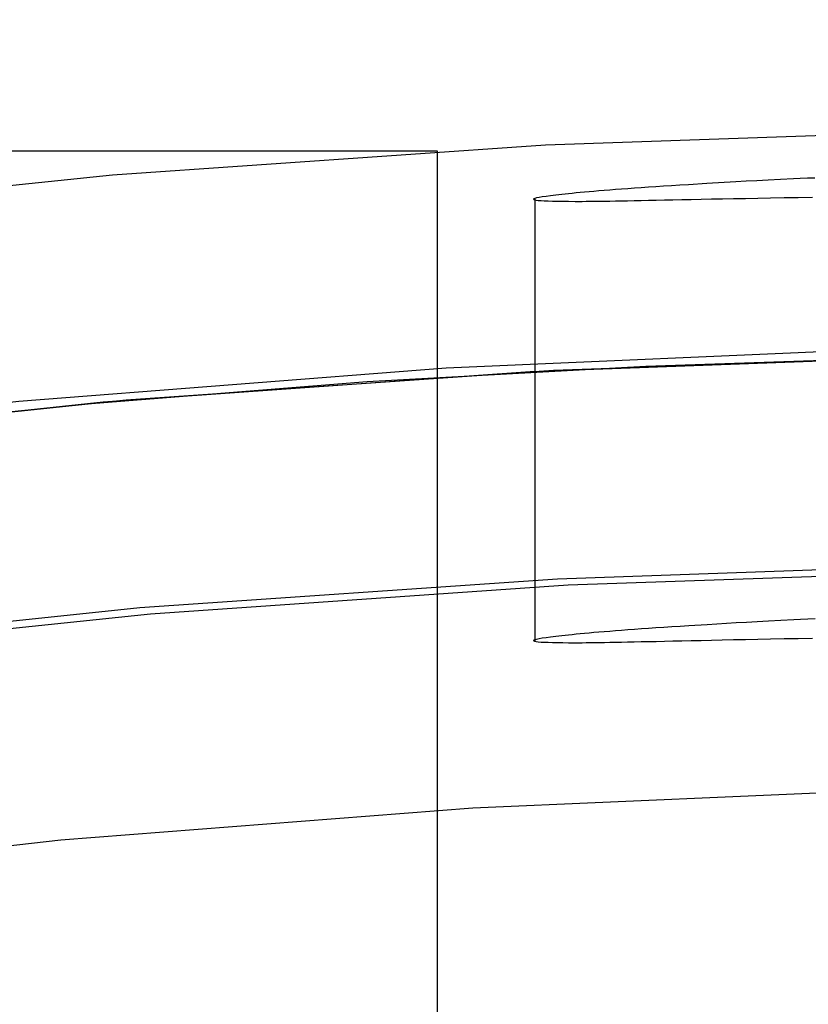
# Model space of a CAD drawing. Header units: millimetres. Extents: x -356 to 356, y -410 to 410.
# Tile 84 of 126: x -2.67 to -0.88, y 26.52 to 28.76. Entities that reach past the tile are written whole.
import ezdxf

# ---------------------------------------------------------------- set-up
doc = ezdxf.new("R2010")
doc.units = ezdxf.units.MM
doc.header["$MEASUREMENT"] = 0
doc.layers.add('1', color=7, linetype='Continuous')

msp = doc.modelspace()

# ---------------------------------------------------------------- linework, layer by layer
at = {"layer": '1', "color": 252, "extrusion": (1, 0, 0)}
msp.add_lwpolyline([(33.9019, -338.4187), (33.6287, -338.5701), (33.3504, -338.7121), (33.0673, -338.8442), (32.7798, -338.9665), (32.4883, -339.0787), (32.193, -339.1807), (31.8943, -339.2724), (31.5927, -339.3537), (31.2884, -339.4245), (30.9818, -339.4847), (30.6734, -339.5342), (30.3634, -339.5729), (30.0522, -339.6009), (29.7403, -339.6181), (29.428, -339.6244), (29.1156, -339.6199), (28.8036, -339.6045), (28.4922, -339.5783), (28.182, -339.5414), (27.8733, -339.4937), (27.5664, -339.4353), (27.2617, -339.3663), (26.9596, -339.2867), (26.6604, -339.1967), (26.3646, -339.0964), (26.0723, -338.9859), (25.7842, -338.8653), (25.5003, -338.7348), (25.2212, -338.5945), (24.9471, -338.4446), (24.6784, -338.2852), (24.4153, -338.1167), (24.1583, -337.9391), (23.9076, -337.7527), (23.6635, -337.5577), (23.4263, -337.3544), (23.1964, -337.1429), (22.9739, -336.9236), (22.7591, -336.6967), (22.5524, -336.4625), (22.3539, -336.2213), (22.1639, -335.9733), (21.9826, -335.7189), (21.8102, -335.4583), (21.647, -335.1919), (21.4932, -334.92), (21.3489, -334.6429), (21.2143, -334.361), (21.0895, -334.0746), (20.9748, -333.784), (20.8702, -333.4896), (20.7759, -333.1918), (20.692, -332.8909), (20.6186, -332.5872), (20.5557, -332.2812), (20.5036, -331.9732), (20.4621, -331.6635), (20.4314, -331.3526), (20.4116, -331.0408), (20.4025, -330.7286), (20.4043, -330.4162), (20.417, -330.104), (20.4405, -329.7925), (20.4747, -329.482), (20.5198, -329.1728), (20.5755, -328.8654), (20.6419, -328.5602), (20.7188, -328.2574), (20.8062, -327.9574), (20.9039, -327.6607), (21.0119, -327.3675), (21.13, -327.0783), (21.258, -326.7934), (21.3959, -326.513), (21.5434, -326.2376), (21.7004, -325.9675), (21.8667, -325.703), (22.042, -325.4445), (22.2262, -325.1922), (22.4191, -324.9464), (22.6204, -324.7075), (22.8298, -324.4757), (23.0472, -324.2513), (23.2722, -324.0346), (23.5046, -323.8258), (23.7441, -323.6252), (23.9904, -323.4331), (24.2433, -323.2496), (24.5024, -323.075), (24.7673, -322.9095), (25.0379, -322.7533), (25.3137, -322.6066), (25.5944, -322.4695), (25.8798, -322.3423), (26.1693, -322.225), (26.4628, -322.1179), (26.7598, -322.021), (27.06, -321.9345), (27.363, -321.8584), (27.6685, -321.7929), (27.976, -321.7381), (28.2853, -321.694), (28.5959, -321.6606), (28.9075, -321.638), (29.2197, -321.6263), (29.5321, -321.6254), (29.8443, -321.6353), (30.1561, -321.6561), (30.4669, -321.6877), (30.7764, -321.73), (31.0843, -321.7831), (31.3901, -321.8468), (31.6936, -321.9211), (31.9942, -322.0059), (32.2918, -322.101), (32.5859, -322.2064), (32.8761, -322.322), (33.1622, -322.4476), (33.4437, -322.583), (33.7204, -322.7282), (33.9918, -322.8828), (34.2577, -323.0468), (34.5178, -323.2199), (34.7717, -323.4019), (35.0191, -323.5926), (35.2598, -323.7918), (35.4934, -323.9992), (35.7197, -324.2146), (35.9384, -324.4377), (36.1491, -324.6683), (36.3518, -324.9061), (36.5461, -325.1507), (36.7317, -325.402), (36.9086, -325.6595), (37.0764, -325.9231), (37.2349, -326.1922), (37.384, -326.4668), (37.5235, -326.7463), (37.6532, -327.0305), (37.773, -327.3191), (37.8827, -327.6116), (37.9821, -327.9077), (38.0712, -328.2072), (38.1499, -328.5095), (38.218, -328.8144), (38.2755, -329.1215), (38.3224, -329.4303), (38.3584, -329.7407), (38.3837, -330.052), (38.3982, -330.3641), (38.4018, -330.6765), (38.3945, -330.9888), (38.3765, -331.3007), (38.3476, -331.6118), (38.3079, -331.9217), (38.2576, -332.23), (38.1965, -332.5364), (38.1248, -332.8404), (38.0427, -333.1419), (37.9501, -333.4402), (37.8472, -333.7352), (37.7342, -334.0264), (37.6111, -334.3136), (37.4781, -334.5963), (37.3354, -334.8742), (37.1831, -335.147), (37.0215, -335.4143), (36.8506, -335.6759), (36.6708, -335.9313), (36.4823, -336.1804), (36.2852, -336.4228), (36.0798, -336.6582), (35.8663, -336.8863), (35.6451, -337.1069), (35.4164, -337.3197), (35.1804, -337.5244), (34.9374, -337.7208), (34.6878, -337.9086), (34.4318, -338.0877), (34.1697, -338.2578), (33.9019, -338.4187)], dxfattribs=at)
at = {"layer": '1', "color": 252}
for points in [[(-12.8126, 25.4714), (-11.9258, 25.8985), (-11.0248, 26.2947), (-10.1106, 26.6596), (-9.1844, 26.9926), (-8.2473, 27.2936), (-7.3003, 27.562), (-6.3446, 27.7975), (-5.3814, 28), (-4.4117, 28.169), (-3.4368, 28.3045), (-2.4578, 28.4063), (-1.4758, 28.4742), (-0.4921, 28.5081), (0.4921, 28.5081), (1.4758, 28.4742), (2.4578, 28.4063), (3.4368, 28.3045), (4.4117, 28.169)], [(-1.7205, 28.4597), (-3.2705, 28.4597)], [(-1.7205, 24.9597), (-1.7205, 28.4597)], [(-1.5, 28.3505), (-1.5, 27.3489)], [(5.0782, 27.555), (4.1188, 27.7147), (3.1544, 27.8409), (2.1862, 27.9336), (1.2154, 27.9927), (0.2432, 28.018), (-0.7294, 28.0096), (-1.7011, 27.9674), (-2.6707, 27.8915), (-3.6371, 27.782), (-4.5992, 27.639), (-5.5557, 27.4627), (-6.5054, 27.2534), (-7.4474, 27.0112), (-8.3804, 26.7364), (-9.3033, 26.4295), (-10.215, 26.0907), (-11.1143, 25.7204), (-12.0003, 25.3192), (-12.8718, 24.8874)], [(-12.8602, 24.872), (-12.2288, 25.1884), (-11.5922, 25.4877), (-10.9513, 25.7695), (-10.3067, 26.0341), (-9.659, 26.2812), (-9.009, 26.5111), (-8.3572, 26.7237), (-7.7044, 26.9192), (-7.0512, 27.0976), (-6.3981, 27.2592), (-5.7459, 27.4041), (-5.095, 27.5326), (-4.446, 27.6448), (-3.7995, 27.741), (-3.156, 27.8216), (-2.5159, 27.8867), (-1.8799, 27.9368), (-1.2482, 27.9722), (-0.6215, 27.9931), (0, 28)], [(-12.8602, 24.872), (-12.2288, 25.1884), (-11.5922, 25.4877), (-10.9513, 25.7695), (-10.3067, 26.0341), (-9.659, 26.2812), (-9.009, 26.5111), (-8.3572, 26.7237), (-7.7044, 26.9192), (-7.0512, 27.0976), (-6.3981, 27.2592), (-5.7459, 27.4041), (-5.095, 27.5326), (-4.446, 27.6448), (-3.7995, 27.741), (-3.156, 27.8216), (-2.5159, 27.8867), (-1.8799, 27.9368), (-1.2482, 27.9722), (-0.6215, 27.9931), (0, 28)], [(5.2573, 27.502), (4.3002, 27.6678), (3.3379, 27.8003), (2.3717, 27.8994), (1.4025, 27.9649), (0.4317, 27.9967), (-0.5396, 27.9948), (-1.5103, 27.9592), (-2.4792, 27.89), (-3.4451, 27.7873), (-4.4068, 27.651), (-5.3633, 27.4815), (-6.3132, 27.279), (-7.2556, 27.0436), (-8.1893, 26.7757), (-9.1131, 26.4755), (-10.0259, 26.1435), (-10.9267, 25.78), (-11.8143, 25.3855), (-12.6877, 24.9604)], [(4.3562, 27.6591), (3.3936, 27.7936), (2.4269, 27.8946), (1.4573, 27.962), (0.486, 27.9958), (-0.486, 27.9958), (-1.4573, 27.962), (-2.4269, 27.8946), (-3.3936, 27.7936), (-4.3562, 27.6591), (-5.3135, 27.4912), (-6.2644, 27.2902), (-7.2078, 27.0564), (-8.1425, 26.7899), (-9.0674, 26.4912), (-9.9813, 26.1605), (-10.8833, 25.7983), (-11.7721, 25.4051), (-12.6467, 24.9812)], [(-13.2042, 24.1366), (-12.3632, 24.5779), (-11.5075, 24.99), (-10.6381, 25.3723), (-9.756, 25.7244), (-8.8623, 26.0458), (-7.958, 26.3362), (-7.0442, 26.5952), (-6.122, 26.8225), (-5.1926, 27.0178), (-4.257, 27.1809), (-3.3162, 27.3116), (-2.3716, 27.4098), (-1.4241, 27.4754), (-0.4749, 27.5081), (0.4749, 27.5081), (1.4241, 27.4754), (2.3716, 27.4098), (3.3162, 27.3116), (4.257, 27.1809), (5.1926, 27.0178)], [(4.8969, 26.5716), (3.9718, 26.7255), (3.0418, 26.8473), (2.1082, 26.9367), (1.172, 26.9936), (0.2345, 27.018), (-0.7034, 27.0099), (-1.6404, 26.9692), (-2.5754, 26.896), (-3.5073, 26.7905), (-4.435, 26.6526), (-5.3574, 26.4826), (-6.2733, 26.2807), (-7.1816, 26.0472), (-8.0813, 25.7822), (-8.9712, 25.4862), (-9.8504, 25.1595), (-10.7176, 24.8025), (-11.572, 24.4155), (-12.4124, 23.9992)]]:
    msp.add_lwpolyline(points, dxfattribs=at)
at = {"layer": '1', "color": 252, "extrusion": (0, 1, 0)}
for points in [[(-3.2295, -50.4769), (-3.2287, -50.4047), (-3.2263, -50.332), (-3.2222, -50.2587), (-3.2164, -50.1849), (-3.2088, -50.1106), (-3.1994, -50.0359), (-3.1883, -49.9608), (-3.1752, -49.8855), (-3.1603, -49.8099), (-3.1435, -49.7342), (-3.1248, -49.6584), (-3.104, -49.5826), (-3.0814, -49.5068), (-3.0567, -49.4312), (-3.03, -49.3557), (-3.0013, -49.2806), (-2.9706, -49.2057), (-2.9379, -49.1314), (-2.9032, -49.0575), (-2.8664, -48.9842), (-2.8277, -48.9115), (-2.787, -48.8397), (-2.7443, -48.7686), (-2.6997, -48.6984), (-2.6532, -48.6293), (-2.6049, -48.5612), (-2.5547, -48.4942), (-2.5027, -48.4284), (-2.4489, -48.3639), (-2.3934, -48.3008), (-2.3363, -48.239), (-2.2776, -48.1788), (-2.2173, -48.1201), (-2.1556, -48.063), (-2.0925, -48.0075), (-2.028, -47.9537), (-1.9622, -47.9017), (-1.8952, -47.8515), (-1.8271, -47.8031), (-1.7579, -47.7566), (-1.6878, -47.712), (-1.6167, -47.6694), (-1.5448, -47.6287), (-1.4722, -47.59), (-1.3989, -47.5532), (-1.325, -47.5185), (-1.2506, -47.4858), (-1.1758, -47.4551), (-1.1006, -47.4264), (-1.0252, -47.3997), (-0.9495, -47.375), (-0.8738, -47.3523), (-0.7979, -47.3316), (-0.7221, -47.3129), (-0.6464, -47.296), (-0.5709, -47.2811), (-0.4956, -47.2681), (-0.4205, -47.2569), (-0.3458, -47.2476), (-0.2715, -47.24), (-0.1977, -47.2342), (-0.1244, -47.2301), (-0.0516, -47.2277), (0.0205, -47.2269), (0.0926, -47.2277), (0.1654, -47.2301), (0.2387, -47.2342), (0.3125, -47.24), (0.3868, -47.2476), (0.4615, -47.2569), (0.5365, -47.2681), (0.6119, -47.2811), (0.6874, -47.296), (0.7631, -47.3129), (0.8389, -47.3316), (0.9148, -47.3523), (0.9905, -47.375), (1.0662, -47.3997), (1.1416, -47.4264), (1.2168, -47.4551), (1.2916, -47.4858), (1.366, -47.5185), (1.4399, -47.5532), (1.5132, -47.59), (1.5858, -47.6287), (1.6577, -47.6694), (1.7288, -47.712), (1.7989, -47.7566), (1.8681, -47.8031), (1.9362, -47.8515), (2.0032, -47.9017), (2.069, -47.9537), (2.1335, -48.0075), (2.1966, -48.063), (2.2583, -48.1201), (2.3186, -48.1788), (2.3773, -48.239), (2.4344, -48.3008), (2.4899, -48.3639), (2.5436, -48.4284), (2.5957, -48.4942), (2.6459, -48.5612), (2.6942, -48.6293), (2.7407, -48.6984), (2.7853, -48.7686), (2.828, -48.8397), (2.8687, -48.9115), (2.9074, -48.9842), (2.9442, -49.0575), (2.9789, -49.1314), (3.0116, -49.2057), (3.0423, -49.2806), (3.071, -49.3557), (3.0977, -49.4312), (3.1224, -49.5068), (3.145, -49.5826), (3.1658, -49.6584), (3.1845, -49.7342), (3.2013, -49.8099), (3.2162, -49.8855), (3.2293, -49.9608), (3.2404, -50.0359), (3.2498, -50.1106), (3.2574, -50.1849), (3.2632, -50.2587), (3.2673, -50.332), (3.2697, -50.4047), (3.2705, -50.4769)], [(0.0205, -53.7269), (0.1315, -53.725), (0.2423, -53.7193), (0.3529, -53.7098), (0.463, -53.6966), (0.5727, -53.6796), (0.6817, -53.6589), (0.79, -53.6345), (0.8973, -53.6064), (1.0037, -53.5746), (1.1089, -53.5392), (1.2128, -53.5003), (1.3153, -53.4578), (1.4163, -53.4119), (1.5157, -53.3625), (1.6134, -53.3098), (1.7091, -53.2537), (1.803, -53.1945), (1.8947, -53.132), (1.9843, -53.0665), (2.0715, -52.9979), (2.1564, -52.9264), (2.2388, -52.8521), (2.3186, -52.775), (2.3957, -52.6952), (2.4701, -52.6128), (2.5416, -52.5279), (2.6101, -52.4406), (2.6756, -52.3511), (2.7381, -52.2593), (2.7974, -52.1655), (2.8534, -52.0697), (2.9061, -51.9721), (2.9555, -51.8727), (3.0014, -51.7717), (3.0439, -51.6692), (3.0828, -51.5652), (3.1182, -51.4601), (3.15, -51.3537), (3.1781, -51.2464), (3.2025, -51.1381), (3.2232, -51.0291), (3.2402, -50.9194), (3.2535, -50.8092), (3.2629, -50.6987), (3.2686, -50.5878), (3.2705, -50.4769)], [(-1.6795, -50.4769), (-1.6791, -50.5146), (-1.6778, -50.5527), (-1.6757, -50.591), (-1.6726, -50.6296), (-1.6687, -50.6685), (-1.6638, -50.7076), (-1.6579, -50.7468), (-1.6511, -50.7862), (-1.6433, -50.8257), (-1.6345, -50.8653), (-1.6247, -50.905), (-1.6139, -50.9446), (-1.602, -50.9843), (-1.5891, -51.0239), (-1.5751, -51.0633), (-1.5601, -51.1026), (-1.5441, -51.1418), (-1.527, -51.1807), (-1.5088, -51.2193), (-1.4896, -51.2577), (-1.4693, -51.2957), (-1.448, -51.3333), (-1.4257, -51.3704), (-1.4024, -51.4071), (-1.3781, -51.4433), (-1.3528, -51.4789), (-1.3265, -51.514), (-1.2993, -51.5484), (-1.2712, -51.5821), (-1.2422, -51.6152), (-1.2123, -51.6474), (-1.1816, -51.679), (-1.1501, -51.7097), (-1.1178, -51.7395), (-1.0847, -51.7686), (-1.051, -51.7967), (-1.0166, -51.8239), (-0.9816, -51.8501), (-0.9459, -51.8754), (-0.9098, -51.8998), (-0.8731, -51.9231), (-0.8359, -51.9454), (-0.7983, -51.9667), (-0.7603, -51.987), (-0.722, -52.0062), (-0.6833, -52.0243), (-0.6444, -52.0415), (-0.6053, -52.0575), (-0.5659, -52.0725), (-0.5265, -52.0865), (-0.4869, -52.0994), (-0.4473, -52.1113), (-0.4076, -52.1221), (-0.368, -52.1319), (-0.3284, -52.1407), (-0.2888, -52.1485), (-0.2494, -52.1553), (-0.2102, -52.1612), (-0.1711, -52.166), (-0.1323, -52.17), (-0.0936, -52.173), (-0.0553, -52.1752), (-0.0172, -52.1765), (0.0205, -52.1769), (0.0582, -52.1765), (0.0963, -52.1752), (0.1346, -52.173), (0.1732, -52.17), (0.2121, -52.166), (0.2512, -52.1612), (0.2904, -52.1553), (0.3298, -52.1485), (0.3694, -52.1407), (0.409, -52.1319), (0.4486, -52.1221), (0.4883, -52.1113), (0.5279, -52.0994), (0.5675, -52.0865), (0.6069, -52.0725), (0.6463, -52.0575), (0.6854, -52.0415), (0.7243, -52.0243), (0.763, -52.0062), (0.8013, -51.987), (0.8393, -51.9667), (0.8769, -51.9454), (0.9141, -51.9231), (0.9508, -51.8998), (0.9869, -51.8754), (1.0226, -51.8501), (1.0576, -51.8239), (1.092, -51.7967), (1.1257, -51.7686), (1.1588, -51.7395), (1.1911, -51.7097), (1.2226, -51.679), (1.2533, -51.6474), (1.2832, -51.6152), (1.3122, -51.5821), (1.3403, -51.5484), (1.3675, -51.514), (1.3938, -51.4789), (1.4191, -51.4433), (1.4434, -51.4071), (1.4667, -51.3704), (1.489, -51.3333), (1.5103, -51.2957), (1.5306, -51.2577), (1.5498, -51.2193), (1.568, -51.1807), (1.5851, -51.1418), (1.6011, -51.1026), (1.6161, -51.0633), (1.6301, -51.0239), (1.643, -50.9843), (1.6549, -50.9446), (1.6657, -50.905), (1.6755, -50.8653), (1.6843, -50.8257), (1.6921, -50.7862), (1.6989, -50.7468), (1.7048, -50.7076), (1.7097, -50.6685), (1.7136, -50.6296), (1.7167, -50.591), (1.7188, -50.5527), (1.7201, -50.5146), (1.7205, -50.4769)], [(0.0205, -48.7769), (0.0785, -48.7779), (0.1365, -48.7808), (0.1943, -48.7858), (0.252, -48.7927), (0.3093, -48.8016), (0.3664, -48.8124), (0.423, -48.8252), (0.4792, -48.8399), (0.5348, -48.8565), (0.5898, -48.875), (0.6441, -48.8954), (0.6978, -48.9176), (0.7506, -48.9417), (0.8026, -48.9675), (0.8537, -48.9951), (0.9038, -49.0244), (0.9529, -49.0554), (1.0009, -49.088), (1.0477, -49.1223), (1.0933, -49.1582), (1.1377, -49.1956), (1.1808, -49.2345), (1.2226, -49.2748), (1.2629, -49.3165), (1.3018, -49.3596), (1.3392, -49.404), (1.3751, -49.4497), (1.4093, -49.4965), (1.442, -49.5445), (1.473, -49.5936), (1.5023, -49.6437), (1.5299, -49.6948), (1.5557, -49.7468), (1.5798, -49.7996), (1.602, -49.8532), (1.6223, -49.9076), (1.6408, -49.9626), (1.6575, -50.0182), (1.6722, -50.0744), (1.6849, -50.131), (1.6958, -50.188), (1.7047, -50.2454), (1.7116, -50.303), (1.7165, -50.3609), (1.7195, -50.4188), (1.7205, -50.4769)], [(0, -51.5), (-0.0521, -51.4991), (-0.1041, -51.4964), (-0.1559, -51.4919), (-0.2076, -51.4856), (-0.259, -51.4775), (-0.3102, -51.4676), (-0.3609, -51.4559), (-0.4112, -51.4425), (-0.461, -51.4274), (-0.5103, -51.4105), (-0.559, -51.392), (-0.6069, -51.3717), (-0.6542, -51.3498), (-0.7006, -51.3263), (-0.7462, -51.3012), (-0.7909, -51.2745), (-0.8347, -51.2463), (-0.8775, -51.2166), (-0.9192, -51.1854), (-0.9597, -51.1528), (-0.9992, -51.1188), (-1.0374, -51.0834), (-1.0744, -51.0468), (-1.1101, -51.0088), (-1.1444, -50.9697), (-1.1774, -50.9294), (-1.2089, -50.888), (-1.239, -50.8455), (-1.2676, -50.802), (-1.2947, -50.7575), (-1.3202, -50.7121), (-1.3441, -50.6659), (-1.3664, -50.6188), (-1.3871, -50.571), (-1.406, -50.5225), (-1.4233, -50.4734), (-1.4389, -50.4237), (-1.4527, -50.3735), (-1.4648, -50.3229), (-1.4752, -50.2719), (-1.4837, -50.2205), (-1.4905, -50.1689), (-1.4954, -50.117), (-1.4986, -50.0651), (-1.4999, -50.013), (-1.4995, -49.961), (-1.4972, -49.9089), (-1.4932, -49.857), (-1.4873, -49.8053), (-1.4797, -49.7538), (-1.4702, -49.7026), (-1.459, -49.6517), (-1.446, -49.6013), (-1.4313, -49.5514), (-1.4149, -49.5019), (-1.3968, -49.4531), (-1.3769, -49.405), (-1.3555, -49.3576), (-1.3323, -49.3109), (-1.3076, -49.2651), (-1.2813, -49.2201), (-1.2535, -49.1761), (-1.2241, -49.1331), (-1.1933, -49.0912), (-1.1611, -49.0503), (-1.1274, -49.0106), (-1.0924, -48.972), (-1.056, -48.9347), (-1.0184, -48.8987), (-0.9796, -48.8641), (-0.9396, -48.8307), (-0.8984, -48.7988), (-0.8562, -48.7684), (-0.813, -48.7394), (-0.7687, -48.7119), (-0.7235, -48.686), (-0.6775, -48.6617), (-0.6306, -48.639), (-0.583, -48.6179), (-0.5347, -48.5985), (-0.4858, -48.5808), (-0.4362, -48.5648), (-0.3861, -48.5506), (-0.3356, -48.538), (-0.2847, -48.5273), (-0.2334, -48.5183), (-0.1818, -48.5111), (-0.13, -48.5056), (-0.0781, -48.502), (-0.026, -48.5002), (0.026, -48.5002), (0.0781, -48.502), (0.13, -48.5056), (0.1818, -48.5111), (0.2334, -48.5183), (0.2847, -48.5273), (0.3356, -48.538), (0.3861, -48.5506), (0.4362, -48.5648), (0.4858, -48.5808), (0.5347, -48.5985), (0.583, -48.6179), (0.6306, -48.639), (0.6775, -48.6617), (0.7235, -48.686), (0.7687, -48.7119), (0.813, -48.7394), (0.8562, -48.7684), (0.8984, -48.7988), (0.9396, -48.8307), (0.9796, -48.8641), (1.0184, -48.8987), (1.056, -48.9347), (1.0924, -48.972), (1.1274, -49.0106), (1.1611, -49.0503), (1.1933, -49.0912), (1.2241, -49.1331), (1.2535, -49.1761), (1.2813, -49.2201), (1.3076, -49.2651), (1.3323, -49.3109), (1.3555, -49.3576), (1.3769, -49.405), (1.3968, -49.4531), (1.4149, -49.5019), (1.4313, -49.5514), (1.446, -49.6013), (1.459, -49.6517), (1.4702, -49.7026), (1.4797, -49.7538), (1.4873, -49.8053), (1.4932, -49.857), (1.4972, -49.9089), (1.4995, -49.961), (1.4999, -50.013), (1.4986, -50.0651), (1.4954, -50.117), (1.4905, -50.1689), (1.4837, -50.2205), (1.4752, -50.2719), (1.4648, -50.3229), (1.4527, -50.3735), (1.4389, -50.4237), (1.4233, -50.4734), (1.406, -50.5225), (1.3871, -50.571), (1.3664, -50.6188), (1.3441, -50.6659), (1.3202, -50.7121), (1.2947, -50.7575), (1.2676, -50.802), (1.239, -50.8455), (1.2089, -50.888), (1.1774, -50.9294), (1.1444, -50.9697), (1.1101, -51.0088), (1.0744, -51.0468), (1.0374, -51.0834), (0.9992, -51.1188), (0.9597, -51.1528), (0.9192, -51.1854), (0.8775, -51.2166), (0.8347, -51.2463), (0.7909, -51.2745), (0.7462, -51.3012), (0.7006, -51.3263), (0.6542, -51.3498), (0.6069, -51.3717), (0.559, -51.392), (0.5103, -51.4105), (0.461, -51.4274), (0.4112, -51.4425), (0.3609, -51.4559), (0.3102, -51.4676), (0.259, -51.4775), (0.2076, -51.4856), (0.1559, -51.4919), (0.1041, -51.4964), (0.0521, -51.4991), (0, -51.5)], [(0.0205, -48.7769), (-0.0385, -48.7779), (-0.0974, -48.781), (-0.1562, -48.7861), (-0.2148, -48.7932), (-0.2731, -48.8024), (-0.331, -48.8136), (-0.3885, -48.8268), (-0.4456, -48.842), (-0.502, -48.8592), (-0.5579, -48.8783), (-0.613, -48.8993), (-0.6674, -48.9223), (-0.7209, -48.9471), (-0.7735, -48.9737), (-0.8252, -49.0022), (-0.8759, -49.0324), (-0.9255, -49.0644), (-0.974, -49.0981), (-1.0212, -49.1334), (-1.0672, -49.1704), (-1.1119, -49.2089), (-1.1552, -49.249), (-1.1971, -49.2905), (-1.2376, -49.3335), (-1.2765, -49.3779), (-1.3139, -49.4236), (-1.3496, -49.4705), (-1.3837, -49.5187), (-1.4161, -49.568), (-1.4468, -49.6184), (-1.4757, -49.6698), (-1.5028, -49.7222), (-1.5281, -49.7756), (-1.5515, -49.8297), (-1.573, -49.8847), (-1.5926, -49.9403), (-1.6103, -49.9966), (-1.6259, -50.0535), (-1.6396, -50.1109), (-1.6513, -50.1688), (-1.661, -50.227), (-1.6687, -50.2855), (-1.6743, -50.3442), (-1.6779, -50.4031), (-1.6794, -50.4621), (-1.6789, -50.5211), (-1.6764, -50.5801), (-1.6718, -50.6389), (-1.6651, -50.6976), (-1.6564, -50.7559), (-1.6457, -50.814), (-1.633, -50.8716), (-1.6184, -50.9287), (-1.6017, -50.9853), (-1.5831, -51.0413), (-1.5625, -51.0967), (-1.54, -51.1512), (-1.5157, -51.205), (-1.4895, -51.2579), (-1.4615, -51.3098), (-1.4317, -51.3607), (-1.4001, -51.4106), (-1.3669, -51.4593), (-1.3319, -51.5069), (-1.2954, -51.5532), (-1.2572, -51.5982), (-1.2175, -51.6419), (-1.1764, -51.6842), (-1.1337, -51.725), (-1.0897, -51.7643), (-1.0444, -51.802), (-0.9977, -51.8382), (-0.9499, -51.8727), (-0.9008, -51.9056), (-0.8507, -51.9367), (-0.7995, -51.966), (-0.7473, -51.9936), (-0.6942, -52.0193), (-0.6403, -52.0432), (-0.5855, -52.0652), (-0.53, -52.0853), (-0.4739, -52.1034), (-0.4171, -52.1196), (-0.3598, -52.1338), (-0.3021, -52.146), (-0.244, -52.1562), (-0.1855, -52.1643), (-0.1269, -52.1705), (-0.068, -52.1746), (-0.009, -52.1766), (0.05, -52.1766), (0.109, -52.1746), (0.1678, -52.1705), (0.2265, -52.1643), (0.285, -52.1562), (0.3431, -52.146), (0.4008, -52.1338), (0.4581, -52.1196), (0.5149, -52.1034), (0.571, -52.0853), (0.6265, -52.0652), (0.6813, -52.0432), (0.7352, -52.0193), (0.7883, -51.9936), (0.8405, -51.966), (0.8917, -51.9367), (0.9418, -51.9056), (0.9909, -51.8727), (1.0387, -51.8382), (1.0854, -51.802), (1.1307, -51.7643), (1.1747, -51.725), (1.2174, -51.6842), (1.2585, -51.6419), (1.2982, -51.5982), (1.3364, -51.5532), (1.3729, -51.5069), (1.4079, -51.4593), (1.4411, -51.4106), (1.4727, -51.3607), (1.5025, -51.3098), (1.5305, -51.2579), (1.5567, -51.205), (1.581, -51.1512), (1.6035, -51.0967), (1.6241, -51.0413), (1.6427, -50.9853), (1.6593, -50.9287), (1.674, -50.8716), (1.6867, -50.814), (1.6974, -50.7559), (1.7061, -50.6976), (1.7128, -50.6389), (1.7174, -50.5801), (1.7199, -50.5211), (1.7204, -50.4621), (1.7189, -50.4031), (1.7153, -50.3442), (1.7097, -50.2855), (1.702, -50.227), (1.6923, -50.1688), (1.6806, -50.1109), (1.6669, -50.0535), (1.6513, -49.9966), (1.6336, -49.9403), (1.614, -49.8847), (1.5925, -49.8297), (1.5691, -49.7756), (1.5438, -49.7222), (1.5167, -49.6698), (1.4878, -49.6184), (1.4571, -49.568), (1.4247, -49.5187), (1.3906, -49.4705), (1.3549, -49.4236), (1.3175, -49.3779), (1.2786, -49.3335), (1.2381, -49.2905), (1.1962, -49.249), (1.1529, -49.2089), (1.1082, -49.1704), (1.0622, -49.1334), (1.015, -49.0981), (0.9665, -49.0644), (0.9169, -49.0324), (0.8662, -49.0022), (0.8145, -48.9737), (0.7619, -48.9471), (0.7084, -48.9223), (0.654, -48.8993), (0.5988, -48.8783), (0.543, -48.8592), (0.4866, -48.842), (0.4295, -48.8268), (0.372, -48.8136), (0.3141, -48.8024), (0.2558, -48.7932), (0.1972, -48.7861), (0.1384, -48.781), (0.0795, -48.7779), (0.0205, -48.7769)]]:
    msp.add_lwpolyline(points, dxfattribs=at)
at = {"layer": '1', "color": 252, "extrusion": (-0.000237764, 0, 1)}
msp.add_lwpolyline([(27.5022, 0), (27.4858, 0.9501), (27.4366, 1.899), (27.3547, 2.8457), (27.2401, 3.789), (27.0931, 4.7278), (26.9138, 5.6609), (26.7023, 6.5874), (26.459, 7.5059), (26.1842, 8.4155), (25.8781, 9.3151), (25.5411, 10.2036), (25.1737, 11.0799), (24.7763, 11.943), (24.3493, 12.7919), (23.8932, 13.6255), (23.4087, 14.4429), (22.8962, 15.2431), (22.3564, 16.0251), (21.7899, 16.788), (21.1975, 17.5309), (20.5797, 18.253), (19.9374, 18.9532), (19.2714, 19.6309), (18.5823, 20.2852), (17.871, 20.9153), (17.1384, 21.5205), (16.3854, 22.1001), (15.6128, 22.6533), (14.8216, 23.1795), (14.0127, 23.6781), (13.1871, 24.1484), (12.3457, 24.59), (11.4895, 25.0023), (10.6197, 25.3848), (9.7372, 25.7371), (8.843, 26.0586), (7.9383, 26.3491), (7.0241, 26.6083), (6.1015, 26.8357), (5.1715, 27.0311), (4.2354, 27.1943), (3.2943, 27.3251), (2.3491, 27.4233), (1.4012, 27.4889), (0.4515, 27.5217), (-0.4987, 27.5217), (-1.4484, 27.4889), (-2.3963, 27.4233), (-3.3415, 27.3251), (-4.2827, 27.1943), (-5.2188, 27.0311), (-6.1487, 26.8357), (-7.0713, 26.6083), (-7.9855, 26.3491), (-8.8902, 26.0586), (-9.7844, 25.7371), (-10.6669, 25.3848), (-11.5368, 25.0023), (-12.3929, 24.59), (-13.2343, 24.1484), (-14.0599, 23.6781), (-14.8688, 23.1795), (-15.66, 22.6533), (-16.4326, 22.1001), (-17.1857, 21.5205), (-17.9182, 20.9153), (-18.6295, 20.2852), (-19.3186, 19.6309), (-19.9847, 18.9532), (-20.6269, 18.253), (-21.2447, 17.5309), (-21.8372, 16.788), (-22.4036, 16.0251), (-22.9434, 15.2431), (-23.4559, 14.4429), (-23.9404, 13.6255), (-24.3965, 12.7919), (-24.8235, 11.943), (-25.2209, 11.0799), (-25.5883, 10.2036), (-25.9253, 9.3151), (-26.2314, 8.4155), (-26.5062, 7.5059), (-26.7495, 6.5874), (-26.961, 5.6609), (-27.1403, 4.7278), (-27.2874, 3.789), (-27.4019, 2.8457), (-27.4838, 1.899), (-27.533, 0.9501), (-27.5494, 0)], dxfattribs=at)
at = {"layer": '1', "color": 252}
for points in [[(-0.8645, 28.3988, -48.7676), (-0.8812, 28.3981, -48.7794), (-0.8974, 28.3974, -48.7911), (-0.9129, 28.3967, -48.8028), (-0.9424, 28.3953, -48.8263), (-0.97, 28.394, -48.8498), (-0.9959, 28.3926, -48.8732), (-1.0204, 28.3913, -48.8967), (-1.0438, 28.39, -48.9202), (-1.1096, 28.3861, -48.9907), (-1.1509, 28.3837, -49.0376), (-1.1705, 28.3825, -49.0611), (-1.1894, 28.3813, -49.0846), (-1.2076, 28.3801, -49.1081), (-1.2251, 28.379, -49.1316), (-1.242, 28.3779, -49.1551), (-1.2582, 28.3768, -49.1786), (-1.2738, 28.3757, -49.2021), (-1.2887, 28.3746, -49.2256), (-1.303, 28.3735, -49.249), (-1.3167, 28.3725, -49.2725), (-1.3299, 28.3715, -49.296), (-1.3424, 28.3705, -49.3195), (-1.3544, 28.3695, -49.343), (-1.3658, 28.3685, -49.3665), (-1.3767, 28.3676, -49.39), (-1.3871, 28.3667, -49.4135), (-1.3969, 28.3658, -49.437), (-1.4062, 28.3649, -49.4605), (-1.4151, 28.364, -49.484), (-1.4234, 28.3632, -49.5075), (-1.4313, 28.3624, -49.531), (-1.4387, 28.3616, -49.5544), (-1.4523, 28.3601, -49.6014), (-1.4641, 28.3586, -49.6484), (-1.4744, 28.3572, -49.6954), (-1.4831, 28.3559, -49.7424), (-1.4903, 28.3547, -49.7894), (-1.4959, 28.3536, -49.8364), (-1.4998, 28.3526, -49.8834), (-1.5022, 28.3517, -49.9303), (-1.503, 28.3508, -49.9773), (-1.5024, 28.35, -50.0243), (-1.5003, 28.3493, -50.0713), (-1.4968, 28.3487, -50.1183), (-1.492, 28.3481, -50.1653), (-1.4858, 28.3476, -50.2123), (-1.4783, 28.3472, -50.2593), (-1.4696, 28.3468, -50.3063), (-1.4597, 28.3465, -50.3533), (-1.4486, 28.3462, -50.4003), (-1.4365, 28.346, -50.4473), (-1.4232, 28.3459, -50.4942), (-1.4086, 28.3458, -50.5412), (-1.4006, 28.3458, -50.5647), (-1.3921, 28.3458, -50.5882), (-1.3832, 28.3459, -50.6117), (-1.3736, 28.346, -50.6352), (-1.3635, 28.3461, -50.6587), (-1.3528, 28.3463, -50.6822), (-1.3415, 28.3464, -50.7057), (-1.3295, 28.3466, -50.7292), (-1.3168, 28.3468, -50.7527), (-1.3034, 28.3471, -50.7762), (-1.2892, 28.3473, -50.7997), (-1.2742, 28.3476, -50.8232), (-1.2584, 28.3479, -50.8467), (-1.2417, 28.3483, -50.8702), (-1.2242, 28.3486, -50.8937), (-1.2058, 28.349, -50.9172), (-1.1864, 28.3494, -50.9407), (-1.1661, 28.3498, -50.9642), (-1.1447, 28.3502, -50.9877), (-1.1223, 28.3507, -51.0112), (-1.0989, 28.3512, -51.0346), (-1.0743, 28.3517, -51.0581), (-1.0487, 28.3522, -51.0816), (-1.0219, 28.3527, -51.1051), (-0.9939, 28.3532, -51.1286), (-0.9647, 28.3538, -51.1521), (-0.9342, 28.3544, -51.1756), (-0.9025, 28.3549, -51.1991), (-0.8694, 28.3555, -51.2226)], [(-0.8637, 27.3983, -48.7671), (-0.8805, 27.3975, -48.7788), (-0.8966, 27.3968, -48.7905), (-0.9122, 27.3961, -48.8023), (-0.9418, 27.3947, -48.8258), (-0.9694, 27.3933, -48.8492), (-0.9953, 27.3919, -48.8727), (-1.0198, 27.3905, -48.8962), (-1.0432, 27.3892, -48.9197), (-1.1091, 27.3852, -48.9901), (-1.1506, 27.3827, -49.0372), (-1.1702, 27.3815, -49.0607), (-1.1891, 27.3803, -49.0842), (-1.2074, 27.3791, -49.1077), (-1.2249, 27.3779, -49.1312), (-1.2418, 27.3767, -49.1547), (-1.258, 27.3756, -49.1782), (-1.2736, 27.3745, -49.2017), (-1.2886, 27.3734, -49.2252), (-1.3029, 27.3723, -49.2487), (-1.3167, 27.3712, -49.2722), (-1.3298, 27.3702, -49.2957), (-1.3424, 27.3692, -49.3192), (-1.3544, 27.3682, -49.3427), (-1.3658, 27.3672, -49.3662), (-1.3767, 27.3662, -49.3897), (-1.3871, 27.3653, -49.4133), (-1.3969, 27.3644, -49.4368), (-1.4062, 27.3635, -49.4603), (-1.4151, 27.3626, -49.4838), (-1.4234, 27.3618, -49.5073), (-1.4313, 27.3609, -49.5308), (-1.4387, 27.3601, -49.5543), (-1.4523, 27.3585, -49.6013), (-1.4641, 27.3571, -49.6483), (-1.4744, 27.3557, -49.6953), (-1.4831, 27.3544, -49.7424), (-1.4903, 27.3532, -49.7894), (-1.4959, 27.352, -49.8363), (-1.4998, 27.351, -49.8833), (-1.5022, 27.3501, -49.9303), (-1.503, 27.3492, -49.9773), (-1.5024, 27.3484, -50.0243), (-1.5003, 27.3477, -50.0713), (-1.4968, 27.3471, -50.1183), (-1.492, 27.3465, -50.1653), (-1.4858, 27.346, -50.2123), (-1.4783, 27.3456, -50.2593), (-1.4696, 27.3453, -50.3063), (-1.4597, 27.345, -50.3533), (-1.4486, 27.3447, -50.4003), (-1.4365, 27.3445, -50.4472), (-1.4232, 27.3444, -50.4942), (-1.4086, 27.3444, -50.5412), (-1.4006, 27.3444, -50.5647), (-1.3921, 27.3444, -50.5882), (-1.3832, 27.3445, -50.6117), (-1.3736, 27.3446, -50.6352), (-1.3635, 27.3448, -50.6587), (-1.3528, 27.3449, -50.6822), (-1.3415, 27.3451, -50.7057), (-1.3295, 27.3453, -50.7292), (-1.3168, 27.3456, -50.7527), (-1.3034, 27.3458, -50.7762), (-1.2892, 27.3461, -50.7997), (-1.2742, 27.3464, -50.8232), (-1.2584, 27.3468, -50.8467), (-1.2418, 27.3471, -50.8702), (-1.2242, 27.3475, -50.8937), (-1.2058, 27.3479, -50.9172), (-1.1864, 27.3484, -50.9407), (-1.1661, 27.3488, -50.9642), (-1.1447, 27.3493, -50.9877), (-1.1223, 27.3497, -51.0111), (-1.0989, 27.3503, -51.0346), (-1.0744, 27.3508, -51.0581), (-1.0487, 27.3513, -51.0816), (-1.0219, 27.3519, -51.1051), (-0.9939, 27.3524, -51.1286), (-0.9647, 27.353, -51.1521), (-0.9342, 27.3536, -51.1756), (-0.9025, 27.3543, -51.1991), (-0.8694, 27.3549, -51.2226)]]:
    msp.add_polyline3d(points, dxfattribs=at)

doc.saveas('drawing.dxf')
